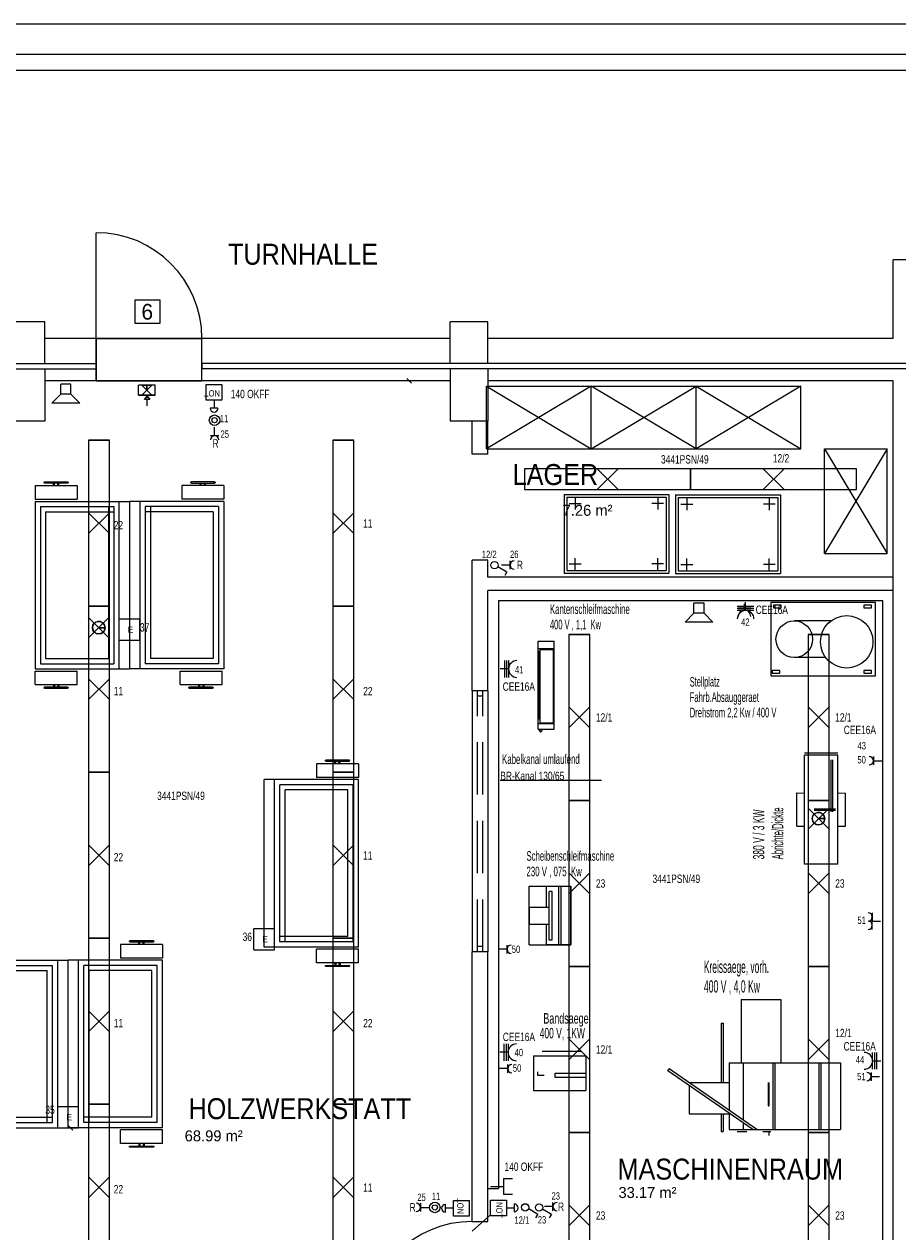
# Model space of a CAD drawing. Extents: x 134 to 2970, y 55 to 1215.
# Tile 8 of 10: x 149 to 157, y 87 to 99. Entities that reach past the tile are written whole.
import ezdxf

# ---------------------------------------------------------------- set-up
doc = ezdxf.new("R2010")
doc.units = 0
doc.linetypes.add('KCONTINUOUS', pattern=[0])
doc.linetypes.add('KDASHED', pattern=[0.75, 0.5, -0.25])
for name, color, linetype in [('ARC-ABRISS-WAND-LINIE', 7, 'CONTINUOUS'), ('ARC-ABRISS-WAND-SOLID', 7, 'CONTINUOUS'), ('ARC-EINRICHTUNG', 7, 'CONTINUOUS'), ('ARC-FENSTER', 7, 'CONTINUOUS'), ('ARC-HEIZUNG', 7, 'CONTINUOUS'), ('ARC-T_REN', 7, 'CONTINUOUS'), ('ARC-TEXT', 7, 'CONTINUOUS'), ('ARC-TROCKENBAU', 7, 'CONTINUOUS'), ('ARC-W_NDE', 7, 'CONTINUOUS'), ('ELEKTROANSCHLU_', 5, 'CONTINUOUS'), ('ELEKTROANSCHLU__BESCHRIF17', 5, 'CONTINUOUS'), ('FERNMELDESTECKDOSE', 5, 'CONTINUOUS'), ('FERNMELDESTECKDOSE_BESCH16', 5, 'CONTINUOUS'), ('L_UFE', 5, 'CONTINUOUS'), ('LAUTSPRECHER', 5, 'CONTINUOUS'), ('LEITUNG_BESCHRIFTUNG', 10, 'CONTINUOUS'), ('LEUCHTEN_BESCHRIFTUNG', 5, 'CONTINUOUS'), ('RAHMEN', 5, 'CONTINUOUS'), ('RETTUNGSLEUCHTE', 5, 'CONTINUOUS'), ('SCHALTER', 5, 'CONTINUOUS'), ('SCHALTER_BESCHRIFTUNG', 5, 'CONTINUOUS'), ('SCHRIFTFELD', 7, 'CONTINUOUS'), ('STECKDOSEN', 5, 'CONTINUOUS'), ('STECKDOSEN_BESCHRIFTUNG', 5, 'CONTINUOUS'), ('TASTER', 5, 'CONTINUOUS'), ('TASTER_BESCHRIFTUNG', 5, 'CONTINUOUS'), ('W01_SCHRIFTFELD', 5, 'CONTINUOUS')]:
    doc.layers.add(name, color=color, linetype=linetype)

msp = doc.modelspace()

# ---------------------------------------------------------------- linework, layer by layer
at = {"layer": 'ARC-ABRISS-WAND-LINIE', "color": 5, "linetype": 'KCONTINUOUS'}
for p, q in [((149.685, 95.744), (150.695, 95.744)), ((149.685, 95.454), (149.685, 95.504)), ((150.695, 95.504), (150.695, 95.454)), ((150.695, 95.339), (149.685, 95.339))]:
    msp.add_line(p, q, dxfattribs=at)
at = {"layer": 'ARC-ABRISS-WAND-SOLID', "color": 31, "linetype": 'KCONTINUOUS'}
for p, q in [((150.695, 95.744), (149.685, 95.744)), ((149.685, 95.744), (149.685, 95.504)), ((150.695, 95.744), (149.685, 95.744)), ((149.685, 95.744), (149.685, 95.504)), ((150.695, 95.504), (150.695, 95.744)), ((150.695, 95.504), (150.695, 95.744)), ((149.685, 95.504), (149.685, 95.454)), ((149.685, 95.504), (149.685, 95.454)), ((150.695, 95.454), (150.695, 95.504)), ((150.695, 95.454), (150.695, 95.504)), ((149.685, 95.454), (149.685, 95.339)), ((149.685, 95.454), (149.685, 95.339)), ((150.695, 95.339), (150.695, 95.454)), ((150.695, 95.339), (150.695, 95.454)), ((149.685, 95.339), (150.695, 95.339)), ((149.685, 95.339), (150.695, 95.339))]:
    msp.add_line(p, q, dxfattribs=at)
at = {"layer": 'ARC-EINRICHTUNG', "color": 7, "linetype": 'KCONTINUOUS'}
for p, q in [((152.695, 95.317), (152.651, 95.361)), ((149.463, 88.187), (149.419, 88.231))]:
    msp.add_line(p, q, dxfattribs=at)
at = {"layer": 'ARC-EINRICHTUNG', "color": 252, "linetype": 'KCONTINUOUS'}
for p, q in [((154.412, 95.29), (153.412, 94.69)), ((153.412, 95.29), (154.412, 94.69)), ((153.412, 94.69), (153.412, 95.29)), ((153.412, 95.29), (156.412, 95.29)), ((155.412, 94.69), (154.412, 95.29)), ((154.412, 94.69), (155.412, 95.29)), ((154.412, 94.69), (154.412, 95.29)), ((156.412, 95.29), (155.412, 94.69)), ((155.412, 95.29), (156.412, 94.69)), ((155.412, 94.69), (155.412, 95.29)), ((156.412, 94.69), (156.412, 95.29)), ((153.412, 94.69), (156.412, 94.69)), ((157.237, 94.69), (156.637, 93.69)), ((156.637, 94.69), (157.237, 93.69)), ((156.637, 94.69), (157.237, 94.69)), ((156.637, 93.69), (156.637, 94.69)), ((157.237, 93.69), (157.237, 94.69)), ((149.103, 94.339), (149.103, 94.209)), ((149.103, 94.339), (149.503, 94.339)), ((149.191, 94.374), (149.413, 94.374)), ((149.413, 94.364), (149.191, 94.364)), ((149.278, 94.339), (149.278, 94.364)), ((149.288, 94.339), (149.288, 94.364)), ((149.318, 94.339), (149.318, 94.364)), ((149.328, 94.339), (149.328, 94.364)), ((149.503, 94.339), (149.503, 94.209)), ((150.503, 94.339), (150.503, 94.209)), ((150.903, 94.339), (150.503, 94.339)), ((150.816, 94.374), (150.593, 94.374)), ((150.593, 94.364), (150.816, 94.364)), ((150.678, 94.339), (150.678, 94.364)), ((150.688, 94.339), (150.688, 94.364)), ((150.718, 94.339), (150.718, 94.364)), ((150.728, 94.339), (150.728, 94.364)), ((150.903, 94.339), (150.903, 94.209)), ((149.103, 94.209), (149.503, 94.209)), ((150.903, 94.209), (150.503, 94.209)), ((154.152, 94.255), (154.152, 93.505)), ((154.152, 94.255), (155.152, 94.255)), ((154.177, 94.23), (155.127, 94.23)), ((154.177, 94.23), (154.177, 93.53)), ((154.258, 94.223), (154.258, 94.111)), ((155.046, 94.223), (155.046, 94.111)), ((155.127, 94.23), (155.127, 93.53)), ((155.152, 94.255), (155.152, 93.505)), ((155.217, 94.25), (155.217, 93.5)), ((155.217, 94.25), (156.217, 94.25)), ((155.242, 94.225), (156.192, 94.225)), ((155.242, 94.225), (155.242, 93.525)), ((155.323, 94.218), (155.323, 94.106)), ((156.111, 94.218), (156.111, 94.106)), ((156.192, 94.225), (156.192, 93.525)), ((156.217, 94.25), (156.217, 93.5)), ((149.103, 94.189), (150.003, 94.189)), ((149.103, 94.189), (149.103, 92.589)), ((149.153, 94.139), (149.153, 92.639)), ((149.153, 94.139), (149.853, 94.139)), ((149.203, 94.089), (149.203, 92.689)), ((149.203, 94.089), (149.853, 94.089)), ((149.803, 94.139), (149.803, 92.689)), ((149.853, 94.139), (149.853, 92.639)), ((149.903, 94.189), (149.903, 92.589)), ((150.003, 94.189), (150.003, 92.589)), ((150.003, 94.189), (150.003, 92.589)), ((150.903, 94.189), (150.003, 94.189)), ((150.103, 94.189), (150.103, 92.589)), ((150.153, 94.139), (150.153, 92.639)), ((150.853, 94.139), (150.153, 94.139)), ((150.803, 94.089), (150.153, 94.089)), ((150.203, 94.139), (150.203, 92.689)), ((150.803, 94.089), (150.803, 92.689)), ((150.853, 94.139), (150.853, 92.639)), ((150.903, 94.189), (150.903, 92.589)), ((154.202, 94.167), (154.315, 94.167)), ((155.102, 94.167), (154.99, 94.167)), ((155.267, 94.162), (155.38, 94.162)), ((156.167, 94.162), (156.055, 94.162)), ((154.258, 93.536), (154.258, 93.648)), ((155.046, 93.536), (155.046, 93.648)), ((155.323, 93.531), (155.323, 93.643)), ((156.111, 93.531), (156.111, 93.643)), ((156.637, 93.69), (157.237, 93.69)), ((154.177, 93.53), (155.127, 93.53)), ((154.202, 93.592), (154.315, 93.592)), ((155.102, 93.592), (154.99, 93.592)), ((155.242, 93.525), (156.192, 93.525)), ((155.267, 93.587), (155.38, 93.587)), ((156.167, 93.587), (156.055, 93.587)), ((154.152, 93.505), (155.152, 93.505)), ((155.217, 93.5), (156.217, 93.5)), ((153.525, 93.239), (153.525, 87.629)), ((157.195, 93.239), (153.525, 93.239)), ((156.125, 93.223), (156.125, 92.523)), ((157.125, 93.223), (156.125, 93.223)), ((156.15, 93.198), (156.15, 93.173)), ((156.225, 93.198), (156.15, 93.198)), ((156.15, 93.173), (156.225, 93.173)), ((156.225, 93.173), (156.225, 93.198)), ((157.013, 93.198), (157.013, 93.173)), ((157.088, 93.198), (157.013, 93.198)), ((157.013, 93.173), (157.088, 93.173)), ((157.088, 93.173), (157.088, 93.198)), ((157.125, 92.523), (157.125, 93.223)), ((157.195, 84.869), (157.195, 93.239)), ((156.7, 93.048), (156.35, 93.048)), ((153.903, 92.854), (154.058, 92.854)), ((153.903, 92.014), (153.903, 92.854)), ((154.058, 92.014), (154.058, 92.854)), ((153.903, 92.784), (154.058, 92.784)), ((153.91, 92.116), (153.91, 92.751)), ((153.92, 92.116), (153.92, 92.751)), ((153.925, 92.071), (153.925, 92.776)), ((153.925, 92.776), (154.05, 92.776)), ((154.05, 92.071), (154.05, 92.776)), ((149.103, 92.589), (150.003, 92.589)), ((149.153, 92.639), (149.853, 92.639)), ((149.203, 92.689), (149.803, 92.689)), ((150.903, 92.589), (150.003, 92.589)), ((150.853, 92.639), (150.153, 92.639)), ((150.803, 92.689), (150.203, 92.689)), ((156.65, 92.698), (156.35, 92.698)), ((149.103, 92.439), (149.103, 92.569)), ((149.103, 92.569), (149.503, 92.569)), ((149.503, 92.439), (149.503, 92.569)), ((150.487, 92.439), (150.487, 92.569)), ((150.487, 92.569), (150.887, 92.569)), ((150.887, 92.439), (150.887, 92.569)), ((156.125, 92.523), (157.125, 92.523)), ((156.138, 92.573), (156.138, 92.548)), ((156.213, 92.573), (156.138, 92.573)), ((156.138, 92.548), (156.213, 92.548)), ((156.213, 92.548), (156.213, 92.573)), ((157.013, 92.573), (157.013, 92.548)), ((157.088, 92.573), (157.013, 92.573)), ((157.013, 92.548), (157.088, 92.548)), ((157.088, 92.548), (157.088, 92.573)), ((149.103, 92.439), (149.503, 92.439)), ((149.413, 92.414), (149.191, 92.414)), ((149.191, 92.404), (149.413, 92.404)), ((149.278, 92.439), (149.278, 92.414)), ((149.288, 92.439), (149.288, 92.414)), ((149.318, 92.439), (149.318, 92.414)), ((149.328, 92.439), (149.328, 92.414)), ((150.487, 92.439), (150.887, 92.439)), ((150.797, 92.414), (150.574, 92.414)), ((150.574, 92.404), (150.797, 92.404)), ((150.662, 92.439), (150.662, 92.414)), ((150.672, 92.439), (150.672, 92.414)), ((150.702, 92.439), (150.702, 92.414)), ((150.712, 92.439), (150.712, 92.414)), ((153.903, 92.069), (154.058, 92.069)), ((153.903, 92.014), (154.058, 92.014)), ((153.913, 92.014), (153.913, 91.999)), ((154.05, 92.071), (153.925, 92.071)), ((153.943, 91.999), (153.943, 92.014)), ((153.913, 91.999), (153.943, 91.999)), ((153.923, 91.999), (153.923, 91.989)), ((153.933, 91.991), (153.923, 91.991)), ((153.923, 91.989), (153.933, 91.989)), ((153.933, 91.989), (153.933, 91.999)), ((156.765, 91.785), (156.448, 91.785)), ((151.788, 91.684), (151.788, 91.554)), ((152.188, 91.684), (151.788, 91.684)), ((152.101, 91.719), (151.878, 91.719)), ((151.878, 91.709), (152.101, 91.709)), ((151.963, 91.684), (151.963, 91.709)), ((151.973, 91.684), (151.973, 91.709)), ((152.003, 91.684), (152.003, 91.709)), ((152.013, 91.684), (152.013, 91.709)), ((152.188, 91.684), (152.188, 91.554)), ((156.765, 91.767), (156.448, 91.767)), ((156.448, 90.725), (156.448, 91.767)), ((156.701, 91.224), (156.701, 91.722)), ((156.719, 91.224), (156.719, 91.722)), ((156.765, 90.725), (156.765, 91.767)), ((152.188, 91.554), (151.788, 91.554)), ((151.288, 89.934), (151.288, 91.534)), ((151.288, 89.934), (151.288, 91.534)), ((152.188, 91.534), (151.288, 91.534)), ((151.388, 89.934), (151.388, 91.534)), ((151.438, 89.984), (151.438, 91.484)), ((152.138, 91.484), (151.438, 91.484)), ((151.488, 89.984), (151.488, 91.434)), ((152.088, 91.434), (151.488, 91.434)), ((152.088, 90.034), (152.088, 91.434)), ((152.138, 89.984), (152.138, 91.484)), ((152.188, 89.934), (152.188, 91.534)), ((156.375, 91.088), (156.375, 91.405)), ((156.375, 91.405), (156.448, 91.404)), ((156.766, 91.405), (156.837, 91.404)), ((156.837, 91.087), (156.837, 91.404)), ((156.742, 91.25), (156.538, 91.251)), ((156.742, 91.237), (156.538, 91.237)), ((156.375, 91.088), (156.448, 91.087)), ((156.764, 91.088), (156.837, 91.087)), ((156.765, 90.725), (156.448, 90.725)), ((153.818, 90.514), (154.218, 90.514)), ((153.818, 89.954), (153.818, 90.514)), ((153.983, 90.514), (154.218, 90.514)), ((153.983, 90.314), (153.983, 90.514)), ((154.103, 89.954), (154.103, 90.514)), ((154.123, 89.954), (154.123, 90.514)), ((154.218, 90.514), (154.218, 89.954)), ((154.218, 89.954), (154.218, 90.514)), ((154.008, 90.464), (154.008, 90.004)), ((154.038, 90.464), (154.013, 90.464)), ((154.038, 90.004), (154.038, 90.464)), ((153.818, 90.314), (153.818, 90.154)), ((153.818, 90.314), (154.008, 90.314)), ((153.818, 90.154), (154.008, 90.154)), ((153.983, 89.954), (153.983, 90.154)), ((149.918, 89.959), (149.918, 89.829)), ((150.318, 89.959), (149.918, 89.959)), ((150.231, 89.994), (150.008, 89.994)), ((150.008, 89.984), (150.231, 89.984)), ((150.093, 89.959), (150.093, 89.984)), ((150.103, 89.959), (150.103, 89.984)), ((150.133, 89.959), (150.133, 89.984)), ((150.143, 89.959), (150.143, 89.984)), ((150.318, 89.959), (150.318, 89.829)), ((152.188, 89.934), (151.288, 89.934)), ((152.088, 90.034), (151.438, 90.034)), ((152.138, 89.984), (151.438, 89.984)), ((153.818, 89.954), (154.218, 89.954)), ((154.218, 89.954), (153.983, 89.954)), ((154.008, 90.004), (154.038, 90.004)), ((150.318, 89.829), (149.918, 89.829)), ((151.788, 89.784), (151.788, 89.914)), ((152.188, 89.914), (151.788, 89.914)), ((152.188, 89.784), (152.188, 89.914)), ((148.518, 89.809), (149.418, 89.809)), ((148.568, 89.759), (149.268, 89.759)), ((148.618, 89.709), (149.218, 89.709)), ((149.218, 88.259), (149.218, 89.709)), ((149.268, 88.259), (149.268, 89.759)), ((149.318, 88.209), (149.318, 89.809)), ((149.418, 88.209), (149.418, 89.809)), ((150.318, 89.809), (149.418, 89.809)), ((149.418, 88.209), (149.418, 89.809)), ((149.518, 88.209), (149.518, 89.809)), ((149.568, 88.259), (149.568, 89.759)), ((150.268, 89.759), (149.568, 89.759)), ((149.618, 88.259), (149.618, 89.709)), ((150.218, 89.709), (149.618, 89.709)), ((150.218, 88.309), (150.218, 89.709)), ((150.268, 88.259), (150.268, 89.759)), ((150.318, 88.209), (150.318, 89.809)), ((152.188, 89.784), (151.788, 89.784)), ((151.878, 89.759), (152.101, 89.759)), ((152.101, 89.749), (151.878, 89.749)), ((151.963, 89.784), (151.963, 89.759)), ((151.973, 89.784), (151.973, 89.759)), ((152.003, 89.784), (152.003, 89.759)), ((152.013, 89.784), (152.013, 89.759)), ((155.841, 89.432), (155.841, 88.83)), ((155.841, 89.432), (156.221, 89.432)), ((156.221, 89.432), (156.221, 88.83)), ((155.65, 89.206), (155.65, 88.642)), ((155.65, 89.206), (155.67, 89.206)), ((155.67, 89.206), (155.67, 88.642)), ((153.86, 88.897), (154.361, 88.897)), ((153.86, 88.897), (153.86, 88.563)), ((153.943, 88.939), (154.319, 88.939)), ((154.361, 88.897), (154.361, 88.563)), ((155.727, 88.83), (155.727, 88.376)), ((155.727, 88.83), (156.792, 88.83)), ((155.86, 88.83), (155.86, 88.283)), ((156.145, 88.83), (156.145, 88.191)), ((156.164, 88.83), (156.164, 88.191)), ((156.583, 88.83), (156.583, 88.191)), ((156.602, 88.83), (156.602, 88.191)), ((156.792, 88.83), (156.792, 88.191)), ((153.901, 88.709), (153.902, 88.742)), ((153.961, 88.709), (153.901, 88.709)), ((154.068, 88.688), (154.068, 88.73)), ((154.068, 88.73), (154.361, 88.73)), ((154.361, 88.688), (154.068, 88.688)), ((155.143, 88.753), (155.156, 88.77)), ((155.955, 88.191), (155.143, 88.753)), ((155.993, 88.191), (155.156, 88.77)), ((153.86, 88.563), (154.361, 88.563)), ((155.346, 88.642), (155.346, 88.639)), ((155.346, 88.642), (155.727, 88.642)), ((155.346, 88.612), (155.346, 88.342)), ((156.1, 88.642), (156.1, 88.417)), ((156.1, 88.624), (156.107, 88.624)), ((156.1, 88.605), (156.107, 88.605)), ((156.107, 88.642), (156.107, 88.417)), ((155.346, 88.342), (155.727, 88.342)), ((155.65, 88.342), (155.65, 88.172)), ((155.67, 88.342), (155.67, 88.172)), ((155.727, 88.349), (155.727, 88.191)), ((156.1, 88.417), (156.107, 88.417)), ((148.518, 88.209), (149.418, 88.209)), ((148.568, 88.259), (149.268, 88.259)), ((148.618, 88.309), (149.268, 88.309)), ((150.318, 88.209), (149.418, 88.209)), ((149.418, 88.209), (149.472, 88.209)), ((150.218, 88.309), (149.568, 88.309)), ((150.268, 88.259), (149.568, 88.259)), ((155.86, 88.257), (155.86, 88.191)), ((149.918, 88.059), (149.918, 88.189)), ((150.318, 88.189), (149.918, 88.189)), ((150.318, 88.059), (150.318, 88.189)), ((155.65, 88.172), (155.67, 88.172)), ((155.727, 88.191), (156.164, 88.191)), ((155.803, 88.172), (155.898, 88.172)), ((156.05, 88.172), (156.126, 88.172)), ((156.107, 88.172), (156.107, 88.135)), ((156.164, 88.191), (156.792, 88.191)), ((150.318, 88.059), (149.918, 88.059)), ((150.008, 88.034), (150.231, 88.034)), ((150.231, 88.024), (150.008, 88.024)), ((150.093, 88.059), (150.093, 88.034)), ((150.103, 88.059), (150.103, 88.034)), ((150.133, 88.059), (150.133, 88.034)), ((150.143, 88.059), (150.143, 88.034)), ((153.425, 87.629), (153.525, 87.629))]:
    msp.add_line(p, q, dxfattribs=at)
at = {"layer": 'ARC-EINRICHTUNG', "color": 7, "linetype": 'KCONTINUOUS'}
for centre, radius in [((149.191, 94.369), 0.005), ((149.413, 94.369), 0.005), ((150.593, 94.369), 0.005), ((150.816, 94.369), 0.005), ((156.35, 92.873), 0.175), ((156.85, 92.848), 0.25), ((149.191, 92.409), 0.005), ((149.413, 92.409), 0.005), ((150.574, 92.409), 0.005), ((150.797, 92.409), 0.005), ((151.878, 91.714), 0.005), ((152.101, 91.714), 0.005), ((150.008, 89.989), 0.005), ((150.231, 89.989), 0.005), ((151.878, 89.754), 0.005), ((152.101, 89.754), 0.005), ((150.008, 88.029), 0.005), ((150.231, 88.029), 0.005)]:
    msp.add_circle(centre, radius, dxfattribs=at)
for centre, start, end in [((153.915, 92.751), 90, 180), ((153.915, 92.751), 0, 90), ((153.915, 92.116), 180, 270), ((153.915, 92.116), 270, 360)]:
    msp.add_arc(centre, 0.005, start, end, dxfattribs=at)
at = {"layer": 'ARC-FENSTER', "color": 4, "linetype": 'KCONTINUOUS'}
for p, q in [((153.275, 92.379), (153.275, 89.889)), ((153.425, 92.379), (153.425, 89.889)), ((153.375, 92.329), (153.325, 92.329)), ((153.375, 89.939), (153.325, 89.939))]:
    msp.add_line(p, q, dxfattribs=at)
at = {"layer": 'ARC-FENSTER', "color": 4, "linetype": 'KDASHED'}
for p, q in [((153.325, 89.889), (153.325, 92.379)), ((153.375, 89.889), (153.375, 92.379))]:
    msp.add_line(p, q, dxfattribs=at)
at = {"layer": 'ARC-HEIZUNG', "color": 252, "linetype": 'KCONTINUOUS'}
msp.add_line((168.925, 98.745), (134.541, 98.745), dxfattribs=at)
at = {"layer": 'ARC-T_REN', "color": 4, "linetype": 'KCONTINUOUS'}
msp.add_line((149.685, 95.744), (149.685, 96.754), dxfattribs=at)
at = {"layer": 'ARC-T_REN', "color": 7, "linetype": 'KCONTINUOUS'}
msp.add_lwpolyline([(150.058, 96.112), (150.292, 96.112), (150.292, 95.886), (150.058, 95.886), (150.058, 96.112)], dxfattribs=at)
for centre, start, end in [((149.685, 95.744), 0, 90), ((153.275, 86.304), 90, 180)]:
    msp.add_arc(centre, 1.01, start, end, dxfattribs=at)
at = {"layer": 'ARC-TROCKENBAU', "color": 53, "linetype": 'KCONTINUOUS'}
for p, q in [((153.275, 94.639), (153.275, 94.954)), ((153.425, 94.639), (153.425, 94.954)), ((153.425, 94.639), (153.275, 94.639)), ((153.425, 93.629), (153.275, 93.629)), ((153.275, 92.379), (153.275, 93.629)), ((153.425, 93.464), (153.425, 93.629)), ((157.295, 93.464), (153.425, 93.464)), ((157.295, 93.339), (153.425, 93.339)), ((153.425, 92.379), (153.425, 93.339)), ((153.425, 92.379), (153.275, 92.379)), ((153.425, 89.889), (153.275, 89.889)), ((153.275, 87.314), (153.275, 89.889)), ((153.425, 87.314), (153.425, 89.889)), ((153.275, 87.314), (153.425, 87.314))]:
    msp.add_line(p, q, dxfattribs=at)
at = {"layer": 'ARC-W_NDE', "color": 1, "linetype": 'KCONTINUOUS'}
for p, q in [((157.295, 95.744), (157.295, 96.494)), ((157.785, 96.494), (157.295, 96.494)), ((149.195, 95.904), (148.835, 95.904)), ((149.195, 95.504), (149.195, 95.904)), ((153.425, 95.904), (153.065, 95.904)), ((153.065, 95.504), (153.065, 95.904)), ((153.425, 95.504), (153.425, 95.904)), ((149.685, 95.744), (149.195, 95.744)), ((149.685, 95.504), (149.685, 95.744)), ((153.065, 95.744), (150.695, 95.744)), ((150.695, 95.504), (150.695, 95.744)), ((157.295, 95.744), (153.425, 95.744)), ((138.012, 95.504), (149.685, 95.504)), ((159.42, 95.504), (150.695, 95.504)), ((138.012, 95.454), (149.685, 95.454)), ((149.195, 95.454), (149.195, 94.954)), ((149.685, 95.339), (149.685, 95.454)), ((150.695, 95.339), (150.695, 95.454)), ((159.42, 95.454), (150.695, 95.454)), ((153.065, 95.454), (153.065, 94.954)), ((153.425, 95.454), (153.425, 94.954)), ((149.685, 95.339), (149.195, 95.339)), ((153.065, 95.339), (150.695, 95.339)), ((157.295, 95.339), (153.425, 95.339)), ((157.295, 86.369), (157.295, 95.339)), ((149.195, 94.954), (148.835, 94.954)), ((153.425, 94.954), (153.065, 94.954))]:
    msp.add_line(p, q, dxfattribs=at)
at = {"layer": 'ELEKTROANSCHLU_', "color": 7, "linetype": 'KCONTINUOUS'}
for p, q in [((150.103, 93.063), (149.903, 93.063)), ((149.904, 92.864), (149.904, 93.064)), ((150.103, 92.863), (150.103, 93.063)), ((149.904, 92.864), (150.103, 92.863)), ((151.388, 90.107), (151.188, 90.107)), ((151.189, 89.908), (151.189, 90.108)), ((151.388, 89.907), (151.388, 90.107)), ((151.189, 89.908), (151.388, 89.907)), ((149.518, 88.409), (149.318, 88.409)), ((149.319, 88.209), (149.319, 88.409)), ((149.518, 88.209), (149.518, 88.409)), ((149.319, 88.209), (149.518, 88.209))]:
    msp.add_line(p, q, dxfattribs=at)
at = {"layer": 'FERNMELDESTECKDOSE', "color": 7, "linetype": 'KCONTINUOUS'}
for p, q in [((153.448, 87.648), (153.575, 87.648)), ((153.448, 87.648), (153.575, 87.648)), ((153.575, 87.724), (153.575, 87.648)), ((153.575, 87.724), (153.658, 87.724)), ((153.575, 87.724), (153.575, 87.648)), ((153.575, 87.724), (153.658, 87.724)), ((153.575, 87.648), (153.575, 87.572)), ((153.575, 87.648), (153.575, 87.572)), ((153.575, 87.574), (153.658, 87.574)), ((153.575, 87.574), (153.658, 87.574))]:
    msp.add_line(p, q, dxfattribs=at)
at = {"layer": 'L_UFE', "color": 1, "linetype": 'KCONTINUOUS'}
for p, q in [((150.811, 95.154), (150.811, 95.079)), ((150.848, 95.079), (150.773, 95.079)), ((153.02, 87.403), (153.02, 87.478)), ((153.095, 87.44), (153.02, 87.44)), ((153.601, 87.444), (153.676, 87.444)), ((153.676, 87.481), (153.676, 87.406))]:
    msp.add_line(p, q, dxfattribs=at)
at = {"layer": 'L_UFE', "color": 7, "linetype": 'KCONTINUOUS'}
for points in [[(150.886, 95.154), (150.736, 95.154), (150.736, 95.304), (150.886, 95.304), (150.886, 95.154)], [(153.095, 87.365), (153.095, 87.515), (153.245, 87.515), (153.245, 87.365), (153.095, 87.365)], [(153.601, 87.519), (153.601, 87.369), (153.451, 87.369), (153.451, 87.519), (153.601, 87.519)]]:
    msp.add_lwpolyline(points, dxfattribs=at)
for centre, start, end in [((150.811, 95.079), 180, 360), ((153.02, 87.44), 90, 270), ((153.676, 87.444), 270, 450)]:
    msp.add_arc(centre, 0.0375, start, end, dxfattribs=at)
at = {"layer": 'LAUTSPRECHER', "color": 7, "linetype": 'KCONTINUOUS'}
for p, q in [((149.347, 95.212), (149.347, 95.309)), ((149.444, 95.309), (149.347, 95.309)), ((149.347, 95.212), (149.347, 95.309)), ((149.444, 95.309), (149.347, 95.309)), ((149.444, 95.212), (149.444, 95.309)), ((149.444, 95.212), (149.444, 95.309)), ((149.263, 95.125), (149.347, 95.212)), ((149.263, 95.125), (149.347, 95.212)), ((149.396, 95.125), (149.263, 95.125)), ((149.396, 95.125), (149.263, 95.125)), ((149.444, 95.212), (149.347, 95.212)), ((149.444, 95.212), (149.347, 95.212)), ((149.528, 95.125), (149.396, 95.125)), ((149.528, 95.125), (149.396, 95.125)), ((149.528, 95.125), (149.444, 95.212)), ((149.528, 95.125), (149.444, 95.212)), ((155.392, 93.121), (155.392, 93.218)), ((155.488, 93.218), (155.392, 93.218)), ((155.392, 93.121), (155.392, 93.218)), ((155.488, 93.218), (155.392, 93.218)), ((155.488, 93.121), (155.488, 93.218)), ((155.488, 93.121), (155.488, 93.218)), ((155.307, 93.035), (155.392, 93.121)), ((155.307, 93.035), (155.392, 93.121)), ((155.488, 93.121), (155.392, 93.121)), ((155.488, 93.121), (155.392, 93.121)), ((155.573, 93.035), (155.488, 93.121)), ((155.573, 93.035), (155.488, 93.121)), ((155.44, 93.035), (155.307, 93.035)), ((155.44, 93.035), (155.307, 93.035)), ((155.573, 93.035), (155.44, 93.035)), ((155.573, 93.035), (155.44, 93.035))]:
    msp.add_line(p, q, dxfattribs=at)
at = {"layer": 'LEITUNG_BESCHRIFTUNG', "color": 252, "linetype": 'KCONTINUOUS'}
msp.add_line((153.543, 91.528), (154.508, 91.528), dxfattribs=at)
at = {"layer": 'RAHMEN', "color": 7, "linetype": 'KCONTINUOUS'}
msp.add_line((153.451, 87.379), (153.273, 87.221), dxfattribs=at)
at = {"layer": 'RETTUNGSLEUCHTE', "color": 7, "linetype": 'KCONTINUOUS'}
for p, q in [((150.09, 95.204), (150.09, 95.298)), ((150.249, 95.298), (150.09, 95.298)), ((150.169, 95.251), (150.122, 95.298)), ((150.122, 95.298), (150.216, 95.298)), ((150.216, 95.204), (150.122, 95.298)), ((150.122, 95.204), (150.216, 95.298)), ((150.169, 95.251), (150.122, 95.298)), ((150.122, 95.298), (150.216, 95.298)), ((150.122, 95.204), (150.169, 95.251)), ((150.169, 95.251), (150.122, 95.204)), ((150.122, 95.204), (150.169, 95.251)), ((150.169, 95.251), (150.122, 95.204)), ((150.169, 95.251), (150.169, 95.299)), ((150.169, 95.299), (150.169, 95.251)), ((150.169, 95.251), (150.169, 95.299)), ((150.169, 95.299), (150.169, 95.251)), ((150.169, 95.251), (150.216, 95.298)), ((150.216, 95.298), (150.169, 95.251)), ((150.216, 95.298), (150.169, 95.251)), ((150.169, 95.251), (150.216, 95.298)), ((150.216, 95.298), (150.169, 95.251)), ((150.216, 95.298), (150.169, 95.251)), ((150.169, 95.251), (150.216, 95.204)), ((150.216, 95.204), (150.169, 95.251)), ((150.169, 95.251), (150.216, 95.204)), ((150.216, 95.204), (150.169, 95.251)), ((150.249, 95.204), (150.249, 95.298)), ((150.169, 95.204, -0.01), (150.09, 95.204, -0.01)), ((150.09, 95.204, -0.01), (150.216, 95.204, -0.01)), ((150.249, 95.204), (150.09, 95.204)), ((150.169, 95.204, -0.01), (150.09, 95.204, -0.01)), ((150.09, 95.204, -0.01), (150.216, 95.204, -0.01)), ((150.216, 95.204), (150.122, 95.204)), ((150.122, 95.204), (150.249, 95.204)), ((150.216, 95.204), (150.122, 95.204)), ((150.122, 95.204), (150.249, 95.204)), ((150.148, 95.161), (150.173, 95.193)), ((150.173, 95.193), (150.148, 95.161)), ((150.148, 95.161), (150.173, 95.193)), ((150.198, 95.161), (150.148, 95.161)), ((150.173, 95.161), (150.148, 95.161)), ((150.198, 95.161), (150.148, 95.161)), ((150.216, 95.204, -0.01), (150.169, 95.204, -0.01)), ((150.216, 95.204, -0.01), (150.169, 95.204, -0.01)), ((150.173, 95.193), (150.198, 95.161)), ((150.198, 95.161), (150.173, 95.193)), ((150.173, 95.193), (150.198, 95.161)), ((150.173, 95.101), (150.173, 95.161)), ((150.198, 95.161), (150.173, 95.161)), ((150.249, 95.204), (150.216, 95.204)), ((150.249, 95.204), (150.216, 95.204))]:
    msp.add_line(p, q, dxfattribs=at)
at = {"layer": 'SCHALTER', "color": 7, "linetype": 'KCONTINUOUS'}
for p, q in [((153.52, 93.568), (153.607, 93.517)), ((153.607, 93.517), (153.586, 93.482)), ((153.814, 87.437), (153.9, 87.385)), ((153.946, 87.435), (154.032, 87.384)), ((153.9, 87.385), (153.879, 87.35)), ((154.032, 87.384), (154.011, 87.349))]:
    msp.add_line(p, q, dxfattribs=at)
for centre in [(153.488, 93.58), (153.781, 87.449), (153.913, 87.447)]:
    msp.add_circle(centre, 0.035, dxfattribs=at)
at = {"layer": 'SCHRIFTFELD', "color": 7, "linetype": 'KCONTINUOUS'}
for p, q in [((134.657, 98.457), (168.782, 98.457)), ((135.257, 98.307), (168.632, 98.307))]:
    msp.add_line(p, q, dxfattribs=at)
at = {"layer": 'STECKDOSEN', "color": 7, "linetype": 'KCONTINUOUS'}
for p, q in [((150.816, 94.817), (150.816, 94.897)), ((150.776, 94.817), (150.856, 94.817)), ((153.636, 93.541), (153.636, 93.621)), ((153.636, 93.581), (153.556, 93.581)), ((157.106, 91.753), (157.106, 91.673)), ((157.106, 91.713), (157.186, 91.713)), ((157.094, 90.262), (157.094, 90.182)), ((157.094, 90.102), (157.094, 90.182)), ((157.094, 90.182), (157.174, 90.182)), ((153.608, 89.873), (153.608, 89.953)), ((153.608, 89.913), (153.528, 89.913)), ((153.614, 88.733), (153.614, 88.813)), ((153.614, 88.773), (153.534, 88.773)), ((157.082, 88.737), (157.082, 88.657)), ((157.082, 88.697), (157.162, 88.697)), ((152.781, 87.488), (152.781, 87.408)), ((152.781, 87.448), (152.861, 87.448)), ((154.046, 87.456), (153.966, 87.456)), ((154.046, 87.416), (154.046, 87.496))]:
    msp.add_line(p, q, dxfattribs=at)
at = {"layer": 'STECKDOSEN', "color": 1, "linetype": 'KCONTINUOUS'}
for p, q in [((155.965, 93.186), (155.805, 93.186)), ((155.965, 93.166), (155.805, 93.166)), ((155.885, 93.146), (155.885, 93.226)), ((155.965, 93.146), (155.805, 93.146)), ((153.622, 92.589), (153.542, 92.589)), ((153.582, 92.669), (153.582, 92.509)), ((153.602, 92.669), (153.602, 92.509)), ((153.622, 92.669), (153.622, 92.509)), ((153.618, 88.929), (153.538, 88.929)), ((153.578, 89.009), (153.578, 88.849)), ((153.598, 89.009), (153.598, 88.849)), ((153.618, 89.009), (153.618, 88.849)), ((157.097, 88.768), (157.097, 88.928)), ((157.117, 88.768), (157.117, 88.928)), ((157.137, 88.768), (157.137, 88.928)), ((157.097, 88.848), (157.177, 88.848))]:
    msp.add_line(p, q, dxfattribs=at)
at = {"layer": 'STECKDOSEN', "color": 5, "linetype": 'KCONTINUOUS'}
for p, q in [((155.934, 93.181), (155.814, 93.181)), ((155.874, 93.151), (155.874, 93.211)), ((155.934, 93.151), (155.814, 93.151))]:
    msp.add_line(p, q, dxfattribs=at)
at = {"layer": 'STECKDOSEN', "color": 7, "linetype": 'KCONTINUOUS'}
for centre, radius, start, end in [((150.816, 94.777), 0.04, 0, 180), ((153.676, 93.581), 0.04, 90, 270), ((155.885, 93.066), 0.08, 0, 180), ((155.874, 93.091), 0.06, 0, 180), ((153.702, 92.589), 0.08, 90, 270), ((157.066, 91.713), 0.04, 270, 450), ((157.054, 90.222), 0.04, 270, 450), ((157.054, 90.142), 0.04, 270, 450), ((153.648, 89.913), 0.04, 90, 270), ((153.698, 88.929), 0.08, 90, 270), ((157.017, 88.848), 0.08, 270, 450), ((153.654, 88.773), 0.04, 90, 270), ((157.042, 88.697), 0.04, 270, 450), ((152.741, 87.448), 0.04, 270, 450), ((154.086, 87.456), 0.04, 90, 270)]:
    msp.add_arc(centre, radius, start, end, dxfattribs=at)
at = {"layer": 'TASTER', "color": 7, "linetype": 'KCONTINUOUS'}
for p, q in [((150.788, 94.943), (150.788, 94.943)), ((150.788, 94.943), (150.788, 94.943)), ((150.788, 94.943), (150.788, 94.943)), ((150.815, 94.964), (150.815, 94.964)), ((150.815, 94.964), (150.815, 94.964)), ((150.815, 94.964), (150.815, 94.964)), ((150.778, 94.887), (150.778, 94.887)), ((150.778, 94.887), (150.778, 94.887)), ((150.778, 94.887), (150.778, 94.887)), ((152.841, 87.485), (152.841, 87.485)), ((152.841, 87.485), (152.841, 87.485)), ((152.841, 87.485), (152.841, 87.485)), ((152.897, 87.475), (152.897, 87.475)), ((152.897, 87.475), (152.897, 87.475)), ((152.897, 87.475), (152.897, 87.475)), ((152.918, 87.448), (152.918, 87.448)), ((152.918, 87.448), (152.918, 87.448)), ((152.918, 87.448), (152.918, 87.448))]:
    msp.add_line(p, q, dxfattribs=at)
for centre, radius in [((150.815, 94.964), 0.05), ((150.815, 94.964), 0.025), ((152.918, 87.448), 0.05), ((152.918, 87.448), 0.025)]:
    msp.add_circle(centre, radius, dxfattribs=at)
at = {"layer": 'W01_SCHRIFTFELD', "color": 7, "linetype": 'KCONTINUOUS'}
for p, q in [((149.812, 94.774), (149.611, 94.773)), ((149.611, 94.773), (149.612, 93.189)), ((149.612, 94.774), (149.812, 94.774)), ((149.812, 93.189), (149.812, 94.774)), ((152.145, 94.774), (151.945, 94.773)), ((151.945, 94.774), (152.145, 94.774)), ((151.945, 94.773), (151.945, 93.189)), ((152.145, 93.189), (152.145, 94.774)), ((153.775, 94.501), (153.775, 94.301)), ((155.36, 94.501), (153.775, 94.501)), ((154.467, 94.301), (154.667, 94.501)), ((154.468, 94.501), (154.667, 94.301)), ((155.36, 94.301), (155.36, 94.501)), ((155.36, 94.501), (155.36, 94.301)), ((156.944, 94.501), (155.36, 94.501)), ((156.052, 94.301), (156.252, 94.501)), ((156.053, 94.501), (156.252, 94.301)), ((156.945, 94.301), (156.944, 94.501)), ((153.775, 94.301), (155.36, 94.301)), ((155.36, 94.301), (156.945, 94.301)), ((149.612, 93.881), (149.812, 94.081)), ((149.812, 93.881), (149.612, 94.081)), ((151.945, 93.881), (152.145, 94.081)), ((152.145, 93.881), (151.945, 94.081)), ((149.812, 93.189), (149.611, 93.188)), ((149.611, 93.188), (149.612, 91.604)), ((149.612, 93.189), (149.812, 93.189)), ((149.612, 93.189), (149.812, 93.189)), ((149.812, 91.604), (149.812, 93.189)), ((151.945, 93.189), (152.145, 93.189)), ((152.145, 93.189), (151.945, 93.188)), ((151.945, 93.189), (152.145, 93.189)), ((152.145, 93.189), (151.945, 93.188)), ((151.945, 93.189), (152.145, 93.189)), ((151.945, 93.188), (151.945, 91.604)), ((152.145, 91.604), (152.145, 93.189)), ((149.61, 92.883), (149.81, 93.083)), ((149.81, 92.883), (149.61, 93.083)), ((149.66, 93.015), (149.651, 92.991)), ((149.66, 93.015), (149.651, 92.991)), ((149.651, 92.991), (149.653, 92.965)), ((149.651, 92.991), (149.653, 92.965)), ((149.653, 92.965), (149.666, 92.943)), ((149.653, 92.965), (149.666, 92.943)), ((149.678, 93.033), (149.66, 93.015)), ((149.678, 93.033), (149.66, 93.015)), ((149.666, 92.943), (149.687, 92.928)), ((149.666, 92.943), (149.687, 92.928)), ((149.702, 93.042), (149.678, 93.033)), ((149.702, 93.042), (149.678, 93.033)), ((149.727, 93.041), (149.702, 93.042)), ((149.727, 93.041), (149.702, 93.042)), ((149.71, 92.983), (149.77, 92.983)), ((149.77, 92.983), (149.71, 92.983)), ((149.71, 92.983), (149.77, 92.983)), ((149.77, 92.983), (149.71, 92.983)), ((149.75, 93.028), (149.727, 93.041)), ((149.75, 93.028), (149.727, 93.041)), ((149.737, 92.929), (149.757, 92.945)), ((149.737, 92.929), (149.757, 92.945)), ((149.765, 93.008), (149.75, 93.028)), ((149.765, 93.008), (149.75, 93.028)), ((149.757, 92.945), (149.769, 92.968)), ((149.757, 92.945), (149.769, 92.968)), ((149.77, 92.983), (149.765, 93.008)), ((149.77, 92.983), (149.765, 93.008)), ((149.769, 92.968), (149.77, 92.983)), ((149.769, 92.968), (149.77, 92.983)), ((149.687, 92.928), (149.712, 92.923)), ((149.687, 92.928), (149.712, 92.923)), ((149.712, 92.923), (149.737, 92.929)), ((149.712, 92.923), (149.737, 92.929)), ((154.198, 92.919), (154.198, 91.334)), ((154.398, 92.919), (154.198, 92.919)), ((154.198, 92.919), (154.398, 92.919)), ((154.398, 91.334), (154.398, 92.919)), ((156.483, 92.919), (156.483, 91.334)), ((156.683, 92.919), (156.483, 92.919)), ((156.483, 92.919), (156.683, 92.919)), ((156.683, 91.334), (156.683, 92.919)), ((149.612, 92.296), (149.812, 92.496)), ((149.812, 92.296), (149.612, 92.496)), ((151.945, 92.296), (152.145, 92.496)), ((152.145, 92.296), (151.945, 92.496)), ((154.198, 92.027), (154.398, 92.227)), ((154.398, 92.027), (154.198, 92.227)), ((156.483, 92.027), (156.683, 92.227)), ((156.683, 92.027), (156.483, 92.227)), ((149.812, 91.604), (149.611, 91.603)), ((149.611, 91.603), (149.612, 90.019)), ((149.612, 91.604), (149.812, 91.604)), ((149.612, 91.604), (149.812, 91.604)), ((149.812, 90.019), (149.812, 91.604)), ((151.945, 91.604), (152.145, 91.604)), ((152.145, 91.604), (151.945, 91.603)), ((151.945, 91.604), (152.145, 91.604)), ((152.145, 91.604), (151.945, 91.603)), ((151.945, 91.604), (152.145, 91.604)), ((151.945, 91.603), (151.945, 90.019)), ((152.145, 90.019), (152.145, 91.604)), ((154.198, 91.334), (154.398, 91.334)), ((154.398, 91.334), (154.198, 91.334)), ((154.198, 91.334), (154.398, 91.334)), ((154.398, 91.334), (154.198, 91.334)), ((154.198, 91.334), (154.398, 91.334)), ((154.398, 91.334), (154.198, 91.334)), ((154.198, 91.334), (154.398, 91.334)), ((154.198, 91.334), (154.198, 89.749)), ((154.398, 91.334), (154.198, 91.334)), ((154.198, 91.334), (154.398, 91.334)), ((154.398, 89.749), (154.398, 91.334)), ((156.483, 91.334), (156.683, 91.334)), ((156.683, 91.334), (156.483, 91.334)), ((156.483, 91.334), (156.683, 91.334)), ((156.683, 91.334), (156.483, 91.334)), ((156.483, 91.334), (156.683, 91.334)), ((156.483, 91.334), (156.483, 89.749)), ((156.683, 91.334), (156.483, 91.334)), ((156.483, 91.334), (156.683, 91.334)), ((156.683, 89.749), (156.683, 91.334)), ((156.481, 91.06), (156.681, 91.26)), ((156.681, 91.06), (156.481, 91.26)), ((156.548, 91.21), (156.53, 91.192)), ((156.548, 91.21), (156.53, 91.192)), ((156.572, 91.219), (156.548, 91.21)), ((156.572, 91.219), (156.548, 91.21)), ((156.597, 91.218), (156.572, 91.219)), ((156.597, 91.218), (156.572, 91.219)), ((156.62, 91.206), (156.597, 91.218)), ((156.62, 91.206), (156.597, 91.218)), ((156.635, 91.185), (156.62, 91.206)), ((156.635, 91.185), (156.62, 91.206)), ((156.53, 91.192), (156.521, 91.168)), ((156.53, 91.192), (156.521, 91.168)), ((156.521, 91.168), (156.524, 91.142)), ((156.521, 91.168), (156.524, 91.142)), ((156.524, 91.142), (156.536, 91.12)), ((156.524, 91.142), (156.536, 91.12)), ((156.536, 91.12), (156.557, 91.105)), ((156.536, 91.12), (156.557, 91.105)), ((156.557, 91.105), (156.582, 91.1)), ((156.557, 91.105), (156.582, 91.1)), ((156.581, 91.16), (156.641, 91.16)), ((156.641, 91.16), (156.581, 91.16)), ((156.581, 91.16), (156.641, 91.16)), ((156.641, 91.16), (156.581, 91.16)), ((156.582, 91.1), (156.607, 91.106)), ((156.582, 91.1), (156.607, 91.106)), ((156.607, 91.106), (156.627, 91.122)), ((156.607, 91.106), (156.627, 91.122)), ((156.627, 91.122), (156.639, 91.145)), ((156.627, 91.122), (156.639, 91.145)), ((156.641, 91.16), (156.635, 91.185)), ((156.641, 91.16), (156.635, 91.185)), ((156.639, 91.145), (156.641, 91.16)), ((156.639, 91.145), (156.641, 91.16)), ((149.612, 90.711), (149.812, 90.911)), ((149.812, 90.711), (149.612, 90.911)), ((151.945, 90.711), (152.145, 90.911)), ((152.145, 90.711), (151.945, 90.911)), ((154.198, 90.442), (154.398, 90.642)), ((154.398, 90.442), (154.198, 90.642)), ((156.483, 90.442), (156.683, 90.642)), ((156.683, 90.442), (156.483, 90.642)), ((149.812, 90.019), (149.611, 90.018)), ((149.611, 90.018), (149.612, 88.434)), ((149.612, 90.019), (149.812, 90.019)), ((149.612, 90.019), (149.812, 90.019)), ((149.812, 88.434), (149.812, 90.019)), ((151.945, 90.019), (152.145, 90.019)), ((152.145, 90.019), (151.945, 90.018)), ((151.945, 90.019), (152.145, 90.019)), ((152.145, 90.019), (151.945, 90.018)), ((151.945, 90.019), (152.145, 90.019)), ((151.945, 90.018), (151.945, 88.434)), ((152.145, 88.434), (152.145, 90.019)), ((154.198, 89.749), (154.398, 89.749)), ((154.398, 89.749), (154.198, 89.749)), ((154.198, 89.749), (154.398, 89.749)), ((154.398, 89.749), (154.198, 89.749)), ((154.198, 89.749), (154.398, 89.749)), ((154.398, 89.749), (154.198, 89.749)), ((154.198, 89.749), (154.398, 89.749)), ((154.198, 89.749), (154.198, 88.164)), ((154.398, 89.749), (154.198, 89.749)), ((154.198, 89.749), (154.398, 89.749)), ((154.398, 88.164), (154.398, 89.749)), ((156.483, 89.749), (156.683, 89.749)), ((156.683, 89.749), (156.483, 89.749)), ((156.483, 89.749), (156.683, 89.749)), ((156.683, 89.749), (156.483, 89.749)), ((156.483, 89.749), (156.683, 89.749)), ((156.483, 89.749), (156.483, 88.164)), ((156.683, 89.749), (156.483, 89.749)), ((156.483, 89.749), (156.683, 89.749)), ((156.683, 88.164), (156.683, 89.749)), ((149.612, 89.126), (149.812, 89.326)), ((149.812, 89.126), (149.612, 89.326)), ((151.945, 89.126), (152.145, 89.326)), ((152.145, 89.126), (151.945, 89.326)), ((154.198, 88.857), (154.398, 89.057)), ((154.398, 88.857), (154.198, 89.057)), ((156.483, 88.857), (156.683, 89.057)), ((156.683, 88.857), (156.483, 89.057)), ((149.812, 88.434), (149.611, 88.433)), ((149.611, 88.433), (149.612, 86.849)), ((149.612, 88.434), (149.812, 88.434)), ((149.612, 88.434), (149.812, 88.434)), ((149.812, 86.849), (149.812, 88.434)), ((151.945, 88.434), (152.145, 88.434)), ((152.145, 88.434), (151.945, 88.433)), ((151.945, 88.434), (152.145, 88.434)), ((152.145, 88.434), (151.945, 88.433)), ((151.945, 88.434), (152.145, 88.434)), ((151.945, 88.433), (151.945, 86.849)), ((152.145, 86.849), (152.145, 88.434)), ((154.198, 88.164), (154.398, 88.164)), ((154.398, 88.164), (154.198, 88.164)), ((154.198, 88.164), (154.398, 88.164)), ((154.398, 88.164), (154.198, 88.164)), ((154.198, 88.164), (154.398, 88.164)), ((154.398, 88.164), (154.198, 88.164)), ((154.198, 88.164), (154.398, 88.164)), ((154.198, 88.164), (154.198, 86.579)), ((154.398, 88.164), (154.198, 88.164)), ((154.198, 88.164), (154.398, 88.164)), ((154.398, 86.579), (154.398, 88.164)), ((156.483, 88.164), (156.683, 88.164)), ((156.683, 88.164), (156.483, 88.164)), ((156.483, 88.164), (156.683, 88.164)), ((156.683, 88.164), (156.483, 88.164)), ((156.483, 88.164), (156.683, 88.164)), ((156.483, 88.164), (156.483, 86.579)), ((156.683, 88.164), (156.483, 88.164)), ((156.483, 88.164), (156.683, 88.164)), ((156.683, 86.579), (156.683, 88.164)), ((149.612, 87.541), (149.812, 87.741)), ((149.812, 87.541), (149.612, 87.741)), ((151.945, 87.541), (152.145, 87.741)), ((152.145, 87.541), (151.945, 87.741)), ((154.198, 87.272), (154.398, 87.472)), ((154.398, 87.272), (154.198, 87.472)), ((156.483, 87.272), (156.683, 87.472)), ((156.683, 87.272), (156.483, 87.472))]:
    msp.add_line(p, q, dxfattribs=at)
for centre in [(149.71, 92.983), (156.581, 91.16)]:
    msp.add_circle(centre, 0.06, dxfattribs=at)

# ---------------------------------------------------------------- texts
at = {"layer": 'ARC-EINRICHTUNG', "color": 7}
for s, height, rotation, width, p in [('Kantenschleifmaschine ', 0.09196, 360.0106, 0.554286, (154.017, 93.114, 61)), ('400 V , 1,1  Kw ', 0.09196, 360.0106, 0.512333, (154.017, 92.967, 61)), ('Stellplatz', 0.092, 0, 0.459, (155.352, 92.421, 61)), ('Fahrb.Absauggeraet ', 0.09196, 0, 0.57, (155.352, 92.274, 61)), ('Drehstrom 2,2 Kw / 400 V', 0.09196, 0, 0.540417, (155.352, 92.127, 61)), ('Kabelkanal umlaufend', 0.09196, 360.0106, 0.56025, (153.56, 91.682, 61)), ('Abrichte/Dickte ', 0.10866, 90.0027, 0.507333, (156.245, 90.771, 61)), ('380 V / 3 KW', 0.10866, 90.0027, 0.55625, (156.064, 90.771, 61)), ('Scheibenschleifmaschine ', 0.09196, 360.0106, 0.555217, (153.793, 90.758, 61)), ('230 V , 075  Kw ', 0.09196, 360.0106, 0.533333, (153.793, 90.61, 61)), ('Kreissaege, vorh.', 0.11691, 360.0106, 0.510938, (155.487, 89.687, 61)), ('400 V , 4,0 Kw', 0.11691, 360.0106, 0.526429, (155.487, 89.5, 61)), ('Bandsaege', 0.1002, 360.0106, 0.6375, (153.954, 89.203, 61)), ('400 V, 1KW', 0.1002, 360.0106, 0.6045, (153.919, 89.062, 61))]:
    msp.add_text(s, height=height, rotation=rotation, dxfattribs=dict(at, width=width)).set_placement(p)
at = {"layer": 'ARC-T_REN', "color": 7}
msp.add_text('6 ', height=0.15, dxfattribs=at).set_placement((150.117, 95.924, 61))
at = {"layer": 'ARC-TEXT', "color": 7, "width": 0.9}
for s, p in [('TURNHALLE ', (150.944, 96.448, 61)), ('LAGER ', (153.661, 94.345, 61)), ('HOLZWERKSTATT ', (150.566, 88.291, 61)), ('MASCHINENRAUM ', (154.662, 87.714, 61))]:
    msp.add_text(s, height=0.2, dxfattribs=at).set_placement(p)
at = {"layer": 'ARC-TEXT', "color": 7}
for s, p in [('7.26 m² ', (154.138, 94.051, 61)), ('68.99 m²', (150.53, 88.079, 61)), ('33.17 m²', (154.671, 87.538, 61))]:
    msp.add_text(s, height=0.105, dxfattribs=at).set_placement(p)
at = {"layer": 'ELEKTROANSCHLU_', "color": 7}
for p in [(149.986, 92.934, 61), (151.271, 89.979, 61), (149.401, 88.28, 61)]:
    msp.add_text('E ', height=0.06, dxfattribs=at).set_placement(p)
at = {"layer": 'ELEKTROANSCHLU__BESCHRIF17', "color": 7, "width": 0.75}
for s, p in [('37', (150.103, 92.946, 61)), ('36', (151.083, 89.992, 61)), ('35', (149.2, 88.34, 61))]:
    msp.add_text(s, height=0.08, dxfattribs=at).set_placement(p)
at = {"layer": 'FERNMELDESTECKDOSE_BESCH16', "color": 7, "width": 0.75}
msp.add_text('140 OKFF', height=0.08, dxfattribs=at).set_placement((153.583, 87.797, 61))
at = {"layer": 'L_UFE', "color": 7, "width": 0.75}
for rotation, p in [(540, (150.867, 95.25, 61)), (450, (153.192, 87.385, 61)), (630, (153.504, 87.499, 61))]:
    msp.add_text('NOT', height=0.06, rotation=rotation, dxfattribs=at).set_placement(p)
at = {"layer": 'LEITUNG_BESCHRIFTUNG', "color": 7, "width": 0.75}
msp.add_text('BR-Kanal 130/65', height=0.08, dxfattribs=at).set_placement((153.543, 91.528, 61))
at = {"layer": 'LEUCHTEN_BESCHRIFTUNG', "color": 7, "width": 0.75}
for s, p in [('3441PSN/49', (155.077, 94.55, 61)), ('12/2', (156.145, 94.56, 61)), ('22', (149.853, 93.922, 61)), ('11', (152.234, 93.938, 61)), ('11', (149.853, 92.337, 61)), ('22', (152.234, 92.337, 61)), ('12/1', (154.456, 92.086, 61)), ('12/1', (156.74, 92.086, 61)), ('3441PSN/49', (150.267, 91.338, 61)), ('22', (149.853, 90.752, 61)), ('11', (152.234, 90.768, 61)), ('3441PSN/49', (154.996, 90.546, 61)), ('23', (154.456, 90.501, 61)), ('23', (156.74, 90.501, 61)), ('11', (149.853, 89.167, 61)), ('22', (152.234, 89.167, 61)), ('12/1', (156.741, 89.074, 61)), ('12/1', (154.456, 88.916, 61)), ('22', (149.853, 87.582, 61)), ('11', (152.234, 87.598, 61)), ('23', (154.456, 87.331, 61)), ('23', (156.74, 87.331, 61))]:
    msp.add_text(s, height=0.08, dxfattribs=at).set_placement(p)
at = {"layer": 'RAHMEN', "color": 7, "width": 0.75}
msp.add_text('140 OKFF', height=0.08, dxfattribs=at).set_placement((150.97, 95.174, 61))
at = {"layer": 'SCHALTER_BESCHRIFTUNG', "color": 7, "width": 0.714286}
msp.add_text('12/2', height=0.07, rotation=720, dxfattribs=at).set_placement((153.367, 93.648, 61))
for s, p in [('12/1', (153.678, 87.292, 61)), ('23', (153.901, 87.295, 61))]:
    msp.add_text(s, height=0.07, dxfattribs=at).set_placement(p)
at = {"layer": 'STECKDOSEN_BESCHRIFTUNG', "color": 7}
for s, height, width, p in [('R', 0.08, 0.75, (150.796, 94.702, 61)), ('25', 0.07, 0.714286, (150.872, 94.796, 61)), ('26', 0.07, 0.714286, (153.636, 93.649, 61)), ('R', 0.08, 0.75, (153.701, 93.542, 61)), ('CEE16A', 0.08, 0.75, (155.981, 93.114, 61)), ('42', 0.07, 0.714286, (155.842, 93.001, 61)), ('41', 0.07, 0.714286, (153.683, 92.547, 61)), ('CEE16A', 0.08, 0.75, (153.566, 92.381, 61)), ('CEE16A', 0.08, 0.75, (156.822, 91.967, 61)), ('43', 0.07, 0.714286, (156.953, 91.821, 61)), ('50', 0.07, 0.714286, (156.952, 91.687, 61)), ('51', 0.07, 0.714286, (156.952, 90.155, 61)), ('50', 0.07, 0.714286, (153.653, 89.878, 61)), ('CEE16A', 0.08, 0.75, (153.567, 89.036, 61)), ('CEE16A', 0.08, 0.75, (156.82, 88.946, 61)), ('40', 0.07, 0.714286, (153.68, 88.892, 61)), ('44', 0.07, 0.714286, (156.937, 88.824, 61)), ('50', 0.07, 0.714286, (153.663, 88.744, 61)), ('51', 0.07, 0.714286, (156.95, 88.663, 61)), ('23', 0.07, 0.714286, (154.032, 87.523, 61))]:
    msp.add_text(s, height=height, dxfattribs=dict(at, width=width)).set_placement(p)
for s, height, width, p in [('25', 0.07, 0.714286, (152.751, 87.51, 61)), ('R', 0.08, 0.75, (152.678, 87.409, 61)), ('R', 0.08, 0.75, (154.094, 87.415, 61))]:
    msp.add_text(s, height=height, rotation=360, dxfattribs=dict(at, width=width)).set_placement(p)
at = {"layer": 'TASTER_BESCHRIFTUNG', "color": 7, "width": 0.714286}
for p in [(150.866, 94.944, 61), (152.889, 87.519, 61)]:
    msp.add_text('11', height=0.07, rotation=360, dxfattribs=at).set_placement(p)

doc.saveas('drawing.dxf')
